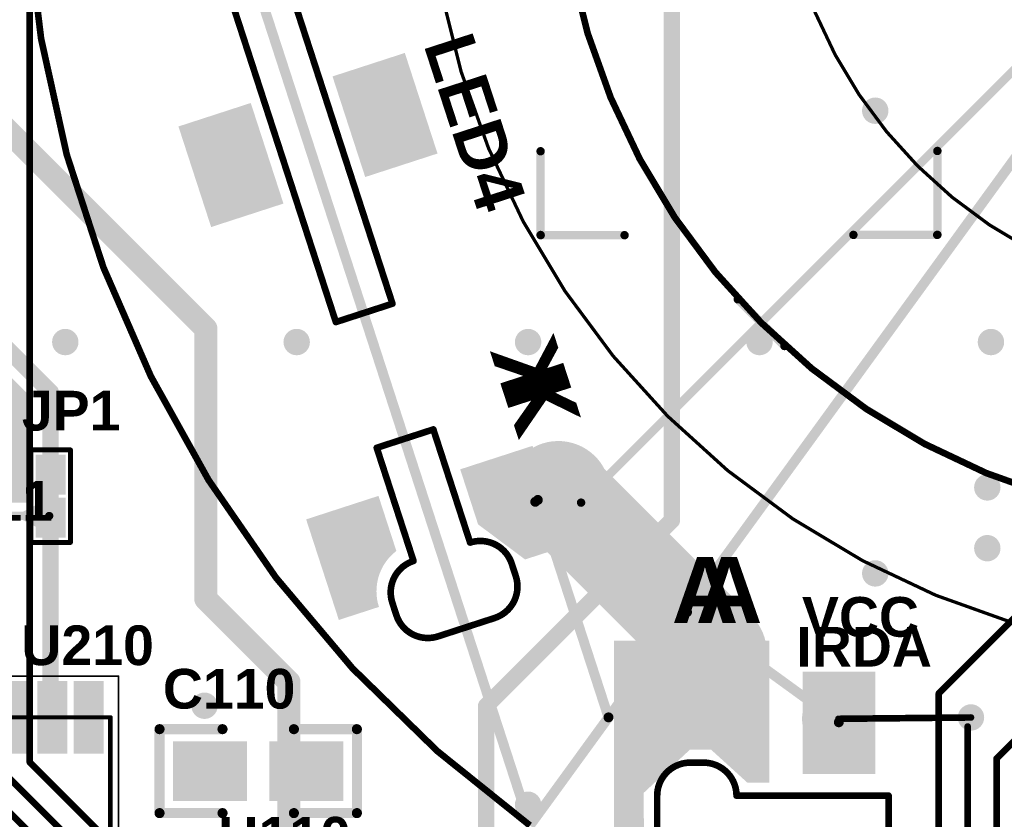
# Model space of a CAD drawing. Header units: inches. Extents: x -60 to 68, y -60 to 60.
# Tile 12 of 78: x -37 to -7, y -30 to -6. Entities that reach past the tile are written whole.
import ezdxf

# ---------------------------------------------------------------- set-up
doc = ezdxf.new("R2010")
doc.units = ezdxf.units.IN
for name, color, linetype in [('Bottom Copper', 5, 'Continuous'), ('Bottom Mask', 6, 'Continuous'), ('Bottom Overlay', 54, 'Continuous'), ('GUIDELINES', 56, 'Continuous'), ('Keep-Out Layer', 6, 'Continuous'), ('Mechanical 13', 56, 'Continuous'), ('Mechanical 15', 56, 'Continuous'), ('Mechanical 2', 216, 'Continuous'), ('Multi-Layer', 9, 'Continuous'), ('Pad Holes', 156, 'Continuous'), ('PENTA', 56, 'Continuous'), ('Top Copper', 1, 'Continuous'), ('Top Mask', 216, 'Continuous'), ('Top Overlay', 2, 'Continuous'), ('Top Paste', 8, 'Continuous'), ('Via Holes', 16, 'Continuous')]:
    doc.layers.add(name, color=color, linetype=linetype)
doc.styles.add('Arial_Bold', font='txt', dxfattribs={"height": 0.2})

# ---------------------------------------------------------------- blocks, each defined once
blk = doc.blocks.new('LED_PR_113_S_____2')
at = {"layer": 'Bottom Copper'}
h = blk.add_hatch(color=5, dxfattribs=at)
edge = h.paths.add_edge_path()
edge.add_arc((25, 0), 1.473, 0, 360)
at = {"layer": 'Bottom Mask'}
h = blk.add_hatch(color=6, dxfattribs=at)
edge = h.paths.add_edge_path()
edge.add_arc((25, 0), 1.575, 0, 360)
at = {"layer": 'Multi-Layer'}
h = blk.add_hatch(color=9, dxfattribs=at)
edge = h.paths.add_edge_path()
edge.add_arc((25, 0), 1.473, 0, 360)
at = {"layer": 'Pad Holes'}
h = blk.add_hatch(color=7, dxfattribs=at)
edge = h.paths.add_edge_path()
edge.add_arc((25, 0), 0.6, 0, 360)
at = {"layer": 'Top Copper'}
h = blk.add_hatch(color=1, dxfattribs=at)
edge = h.paths.add_edge_path()
edge.add_arc((25, 0), 1.473, 0, 360)
for points in [[(10.9, -2.6), (14.1, -2.6), (14.1, -0.3), (10.9, -0.3)], [(10.9, -7.5), (14.1, -7.5), (14.1, -5.2), (10.9, -5.2)]]:
    blk.add_hatch(color=1, dxfattribs=at).paths.add_polyline_path(points)
h = blk.add_hatch(color=1, dxfattribs=at)
edge = h.paths.add_edge_path()
edge.add_line((23.4, -2.6), (25.151, -2.6))
edge.add_arc((26.6, -3.112), 1.536, 89.9998, 160.5288, ccw=False)
edge.add_line((26.6, -1.576), (26.6, -0.3))
edge.add_line((26.6, -0.3), (23.4, -0.3))
edge.add_line((23.4, -0.3), (23.4, -2.6))
h = blk.add_hatch(color=1, dxfattribs=at)
edge = h.paths.add_edge_path()
edge.add_line((23.4, -5.2), (25.151, -5.2))
edge.add_arc((26.6, -4.688), 1.536, 199.4711, 270.0002)
edge.add_line((26.6, -6.224), (26.6, -7.5))
edge.add_line((26.6, -7.5), (23.4, -7.5))
edge.add_line((23.4, -7.5), (23.4, -5.2))
at = {"layer": 'Top Mask'}
h = blk.add_hatch(color=216, dxfattribs=at)
edge = h.paths.add_edge_path()
edge.add_arc((25, 0), 1.575, 0, 360)
for points in [[(10.9, -2.6), (14.1, -2.6), (14.1, -0.3), (10.9, -0.3)], [(10.9, -7.5), (14.1, -7.5), (14.1, -5.2), (10.9, -5.2)]]:
    blk.add_hatch(color=216, dxfattribs=at).paths.add_polyline_path(points)
h = blk.add_hatch(color=216, dxfattribs=at)
edge = h.paths.add_edge_path()
edge.add_line((23.4, -2.6), (25.151, -2.6))
edge.add_arc((26.6, -3.112), 1.536, 89.9998, 160.5288, ccw=False)
edge.add_line((26.6, -1.576), (26.6, -0.3))
edge.add_line((26.6, -0.3), (23.4, -0.3))
edge.add_line((23.4, -0.3), (23.4, -2.6))
h = blk.add_hatch(color=216, dxfattribs=at)
edge = h.paths.add_edge_path()
edge.add_line((23.4, -5.2), (25.151, -5.2))
edge.add_arc((26.6, -4.688), 1.536, 199.4711, 270.0002)
edge.add_line((26.6, -6.224), (26.6, -7.5))
edge.add_line((26.6, -7.5), (23.4, -7.5))
edge.add_line((23.4, -7.5), (23.4, -5.2))
at = {"layer": 'Keep-Out Layer'}
for points in [[(25.6, -3, 0.2, 0.2, -0.414214), (26.6, -2, 0.2, 0.2, 0)], [(26.6, -2, 0.2, 0.2, 0), (26.986, -2, 0.2, 0.2, 0)], [(26.6, -2, 0.2, 0.2, 0), (26.6, -2, 0.2, 0.2, 0)], [(27, -2, 0.2, 0.2, -0.414214), (28, -3, 0.2, 0.2, 0)], [(7, -3, 0.2, 0.2, 0), (18, -3, 0.2, 0.2, 0)], [(18, -4.8, 0.2, 0.2, 0), (18, -3, 0.2, 0.2, 0)], [(22, -3, 0.2, 0.2, 0), (25.6, -3, 0.2, 0.2, 0)], [(22, -4.8, 0.2, 0.2, 0), (22, -3, 0.2, 0.2, 0)], [(25.6, -3, 0.2, 0.2, 0), (25.6, -3, 0.2, 0.2, 0)], [(28, -4.8, 0.2, 0.2, 0), (28, -3, 0.2, 0.2, 0)], [(7, -4.8, 0.2, 0.2, 0), (18, -4.8, 0.2, 0.2, 0)], [(22, -4.8, 0.2, 0.2, 0), (25.6, -4.8, 0.2, 0.2, 0)], [(25.6, -4.8, 0.2, 0.2, 0), (25.6, -4.8, 0.2, 0.2, 0)], [(26.6, -5.8, 0.2, 0.2, -0.414214), (25.6, -4.8, 0.2, 0.2, 0)], [(28, -4.8, 0.2, 0.2, -0.414214), (27, -5.8, 0.2, 0.2, 0)], [(26.6, -5.8, 0.2, 0.2, 0), (26.986, -5.8, 0.2, 0.2, 0)], [(26.6, -5.8, 0.2, 0.2, 0), (26.6, -5.8, 0.2, 0.2, 0)], [(26.986, -5.8, 0.2, 0.2, 0), (27, -5.8, 0.2, 0.2, 0)]]:
    blk.add_lwpolyline(points, format="xyseb", dxfattribs=at)
for points in [[(26.55, -2, 0.1, 0.1, 1), (26.65, -2, 0.1, 0.1, 1)], [(26.55, -2, 0.1, 0.1, 1), (26.65, -2, 0.1, 0.1, 1)], [(26.55, -2, 0.1, 0.1, 1), (26.65, -2, 0.1, 0.1, 1)], [(26.55, -2, 0.1, 0.1, 1), (26.65, -2, 0.1, 0.1, 1)], [(26.936, -2, 0.1, 0.1, 1), (27.036, -2, 0.1, 0.1, 1)], [(26.95, -2, 0.1, 0.1, 1), (27.05, -2, 0.1, 0.1, 1)], [(17.95, -3, 0.1, 0.1, 1), (18.05, -3, 0.1, 0.1, 1)], [(17.95, -3, 0.1, 0.1, 1), (18.05, -3, 0.1, 0.1, 1)], [(21.95, -3, 0.1, 0.1, 1), (22.05, -3, 0.1, 0.1, 1)], [(21.95, -3, 0.1, 0.1, 1), (22.05, -3, 0.1, 0.1, 1)], [(25.55, -3, 0.1, 0.1, 1), (25.65, -3, 0.1, 0.1, 1)], [(25.55, -3, 0.1, 0.1, 1), (25.65, -3, 0.1, 0.1, 1)], [(25.55, -3, 0.1, 0.1, 1), (25.65, -3, 0.1, 0.1, 1)], [(25.55, -3, 0.1, 0.1, 1), (25.65, -3, 0.1, 0.1, 1)], [(27.95, -3, 0.1, 0.1, 1), (28.05, -3, 0.1, 0.1, 1)], [(27.95, -3, 0.1, 0.1, 1), (28.05, -3, 0.1, 0.1, 1)], [(17.95, -4.8, 0.1, 0.1, 1), (18.05, -4.8, 0.1, 0.1, 1)], [(17.95, -4.8, 0.1, 0.1, 1), (18.05, -4.8, 0.1, 0.1, 1)], [(21.95, -4.8, 0.1, 0.1, 1), (22.05, -4.8, 0.1, 0.1, 1)], [(21.95, -4.8, 0.1, 0.1, 1), (22.05, -4.8, 0.1, 0.1, 1)], [(25.55, -4.8, 0.1, 0.1, 1), (25.65, -4.8, 0.1, 0.1, 1)], [(25.55, -4.8, 0.1, 0.1, 1), (25.65, -4.8, 0.1, 0.1, 1)], [(25.55, -4.8, 0.1, 0.1, 1), (25.65, -4.8, 0.1, 0.1, 1)], [(25.55, -4.8, 0.1, 0.1, 1), (25.65, -4.8, 0.1, 0.1, 1)], [(27.95, -4.8, 0.1, 0.1, 1), (28.05, -4.8, 0.1, 0.1, 1)], [(27.95, -4.8, 0.1, 0.1, 1), (28.05, -4.8, 0.1, 0.1, 1)], [(26.55, -5.8, 0.1, 0.1, 1), (26.65, -5.8, 0.1, 0.1, 1)], [(26.55, -5.8, 0.1, 0.1, 1), (26.65, -5.8, 0.1, 0.1, 1)], [(26.55, -5.8, 0.1, 0.1, 1), (26.65, -5.8, 0.1, 0.1, 1)], [(26.55, -5.8, 0.1, 0.1, 1), (26.65, -5.8, 0.1, 0.1, 1)], [(26.936, -5.8, 0.1, 0.1, 1), (27.036, -5.8, 0.1, 0.1, 1)], [(26.936, -5.8, 0.1, 0.1, 1), (27.036, -5.8, 0.1, 0.1, 1)], [(26.95, -5.8, 0.1, 0.1, 1), (27.05, -5.8, 0.1, 0.1, 1)], [(26.95, -5.8, 0.1, 0.1, 1), (27.05, -5.8, 0.1, 0.1, 1)]]:
    blk.add_lwpolyline(points, format="xyseb", close=True, dxfattribs=at)
at = {"layer": 'Bottom Overlay', "style": 'Arial_Bold', "text_generation_flag": 2}
blk.add_text('K', height=2, dxfattribs=at).set_placement((22.271, -0.641))
at = {"layer": 'Top Overlay', "style": 'Arial_Bold'}
blk.add_text('K', height=2, dxfattribs=at).set_placement((21.114, -0.641))
blk = doc.blocks.new('LED_PR_113_M______9')
at = {"layer": 'Bottom Copper'}
h = blk.add_hatch(color=5, dxfattribs=at)
edge = h.paths.add_edge_path()
edge.add_arc((-2.189, -0.007), 1.473, 0, 360)
h = blk.add_hatch(color=5, dxfattribs=at)
edge = h.paths.add_edge_path()
edge.add_arc((1.484, -0.675), 1, 0, 360)
at = {"layer": 'Bottom Mask'}
h = blk.add_hatch(color=6, dxfattribs=at)
edge = h.paths.add_edge_path()
edge.add_arc((-2.189, -0.007), 1.575, 0, 360)
h = blk.add_hatch(color=6, dxfattribs=at)
edge = h.paths.add_edge_path()
edge.add_arc((1.484, -0.675), 1.102, 0, 360)
at = {"layer": 'Multi-Layer'}
h = blk.add_hatch(color=9, dxfattribs=at)
edge = h.paths.add_edge_path()
edge.add_arc((-2.189, -0.007), 1.473, 0, 360)
h = blk.add_hatch(color=9, dxfattribs=at)
edge = h.paths.add_edge_path()
edge.add_arc((1.484, -0.675), 1, 0, 360)
at = {"layer": 'Pad Holes'}
h = blk.add_hatch(color=7, dxfattribs=at)
edge = h.paths.add_edge_path()
edge.add_arc((-2.189, -0.007), 0.6, 0, 360)
h = blk.add_hatch(color=7, dxfattribs=at)
edge = h.paths.add_edge_path()
edge.add_arc((1.484, -0.675), 0.5, 0, 360)
at = {"layer": 'Top Copper'}
h = blk.add_hatch(color=1, dxfattribs=at)
edge = h.paths.add_edge_path()
edge.add_line((-0.609, -5.208), (-1.243, -5.208))
edge.add_arc((-2.343, -5.108), 1.104, 264.7997, 354.8114, ccw=False)
edge.add_line((-2.443, -6.208), (-2.952, -6.208))
edge.add_arc((-2.957, -4.768), 1.44, 180.2021, 270.2023, ccw=False)
edge.add_line((-4.397, -4.773), (-4.408, -2.917))
edge.add_arc((-3.055, -2.961), 1.354, 88.119, 178.1194, ccw=False)
edge.add_line((-3.01, -1.608), (-2.37, -1.608))
edge.add_arc((-2.32, -2.658), 1.051, 2.716, 92.7345, ccw=False)
edge.add_line((-1.27, -2.608), (-0.609, -2.608))
edge.add_line((-0.609, -2.608), (-0.609, 1.692))
edge.add_line((-0.609, 1.692), (-5.309, 1.692))
edge.add_line((-5.309, 1.692), (-5.309, -7.508))
edge.add_line((-5.309, -7.508), (-0.609, -7.508))
edge.add_line((-0.609, -7.508), (-0.609, -5.208))
h = blk.add_hatch(color=1, dxfattribs=at)
edge = h.paths.add_edge_path()
edge.add_arc((-2.189, -0.007), 1.473, 0, 360)
blk.add_hatch(color=1, dxfattribs=at).paths.add_polyline_path([(0.4, -2.349), (2.6, -2.349), (2.6, 0.749), (0.4, 0.749)])
h = blk.add_hatch(color=1, dxfattribs=at)
edge = h.paths.add_edge_path()
edge.add_arc((1.484, -0.675), 1, 0, 360)
at = {"layer": 'Top Mask'}
h = blk.add_hatch(color=216, dxfattribs=at)
edge = h.paths.add_edge_path()
edge.add_line((-0.609, -5.208), (-1.243, -5.208))
edge.add_arc((-2.343, -5.108), 1.104, 264.7997, 354.8114, ccw=False)
edge.add_line((-2.443, -6.208), (-2.952, -6.208))
edge.add_arc((-2.957, -4.768), 1.44, 180.2021, 270.2023, ccw=False)
edge.add_line((-4.397, -4.773), (-4.408, -2.917))
edge.add_arc((-3.055, -2.961), 1.354, 88.119, 178.1194, ccw=False)
edge.add_line((-3.01, -1.608), (-2.37, -1.608))
edge.add_arc((-2.32, -2.658), 1.051, 2.716, 92.7345, ccw=False)
edge.add_line((-1.27, -2.608), (-0.609, -2.608))
edge.add_line((-0.609, -2.608), (-0.609, 1.692))
edge.add_line((-0.609, 1.692), (-5.309, 1.692))
edge.add_line((-5.309, 1.692), (-5.309, -7.508))
edge.add_line((-5.309, -7.508), (-0.609, -7.508))
edge.add_line((-0.609, -7.508), (-0.609, -5.208))
h = blk.add_hatch(color=216, dxfattribs=at)
edge = h.paths.add_edge_path()
edge.add_arc((-2.189, -0.007), 1.575, 0, 360)
blk.add_hatch(color=216, dxfattribs=at).paths.add_polyline_path([(0.4, -2.349), (2.6, -2.349), (2.6, 0.749), (0.4, 0.749)])
h = blk.add_hatch(color=216, dxfattribs=at)
edge = h.paths.add_edge_path()
edge.add_arc((1.484, -0.675), 1.102, 0, 360)
at = {"layer": 'Keep-Out Layer'}
for points in [[(-4, -3, 0.2, 0.2, -0.414214), (-3, -2, 0.2, 0.2, 0)], [(-3, -2, 0.2, 0.2, 0), (-2.6, -2, 0.2, 0.2, 0)], [(-2.6, -2, 0.2, 0.2, -0.414214), (-1.6, -3, 0.2, 0.2, 0)], [(-4, -4.8, 0.2, 0.2, 0), (-4, -3, 0.2, 0.2, 0)], [(-1.6, -3, 0.2, 0.2, 0), (3, -3, 0.2, 0.2, 0)], [(3, -3, 0.2, 0.2, 0), (3, -4.8, 0.2, 0.2, 0)]]:
    blk.add_lwpolyline(points, format="xyseb", dxfattribs=at)
for points in [[(-3.05, -2, 0.1, 0.1, 1), (-2.95, -2, 0.1, 0.1, 1)], [(-3.05, -2, 0.1, 0.1, 1), (-2.95, -2, 0.1, 0.1, 1)], [(-2.65, -2, 0.1, 0.1, 1), (-2.55, -2, 0.1, 0.1, 1)], [(-2.65, -2, 0.1, 0.1, 1), (-2.55, -2, 0.1, 0.1, 1)], [(-4.05, -3, 0.1, 0.1, 1), (-3.95, -3, 0.1, 0.1, 1)], [(-4.05, -3, 0.1, 0.1, 1), (-3.95, -3, 0.1, 0.1, 1)], [(-1.65, -3, 0.1, 0.1, 1), (-1.55, -3, 0.1, 0.1, 1)], [(-1.65, -3, 0.1, 0.1, 1), (-1.55, -3, 0.1, 0.1, 1)], [(2.95, -3, 0.1, 0.1, 1), (3.05, -3, 0.1, 0.1, 1)], [(2.95, -3, 0.1, 0.1, 1), (3.05, -3, 0.1, 0.1, 1)]]:
    blk.add_lwpolyline(points, format="xyseb", close=True, dxfattribs=at)
at = {"layer": 'Bottom Overlay', "style": 'Arial_Bold', "text_generation_flag": 2}
blk.add_text('A', height=2, rotation=360, dxfattribs=at).set_placement((-1.547, 2.222))
at = {"layer": 'Top Overlay', "style": 'Arial_Bold'}
for s, height, p in [('A', 2, (-2.832, 2.222)), ('VCC', 1.2, (0.379, 1.81)), ('IRDA', 1.2, (0.213, 0.905))]:
    blk.add_text(s, height=height, rotation=360, dxfattribs=at).set_placement(p)
blk = doc.blocks.new('UNION_2P_SMALL_46')
at = {"layer": 'Top Copper'}
for points in [[(-1.15, 0.35), (-0.15, 0.35), (-0.15, -0.35), (-1.15, -0.35)], [(0.15, 0.35), (1.15, 0.35), (1.15, -0.35), (0.15, -0.35)]]:
    blk.add_hatch(color=1, dxfattribs=at).paths.add_polyline_path(points)
at = {"layer": 'Top Mask'}
for points in [[(-1.252, 0.452), (-0.048, 0.452), (-0.048, -0.452), (-1.252, -0.452)], [(0.048, 0.452), (1.252, 0.452), (1.252, -0.452), (0.048, -0.452)]]:
    blk.add_hatch(color=216, dxfattribs=at).paths.add_polyline_path(points)
at = {"layer": 'Top Paste'}
for points in [[(-1.15, 0.35), (-0.15, 0.35), (-0.15, -0.35), (-1.15, -0.35)], [(0.15, 0.35), (1.15, 0.35), (1.15, -0.35), (0.15, -0.35)]]:
    blk.add_hatch(color=8, dxfattribs=at).paths.add_polyline_path(points)
at = {"layer": 'Top Overlay'}
for points in [[(1.4, 0.6, 0.15, 0.15, 0), (-1.4, 0.6, 0.15, 0.15, 0)], [(-1.4, -0.6, 0.15, 0.15, 0), (-1.4, 0.6, 0.15, 0.15, 0)], [(1.4, -0.6, 0.15, 0.15, 0), (1.4, 0.6, 0.15, 0.15, 0)], [(1.4, -0.6, 0.15, 0.15, 0), (-1.4, -0.6, 0.15, 0.15, 0)]]:
    blk.add_lwpolyline(points, format="xyseb", dxfattribs=at)
for points in [[(-1.438, 0.6, 0.075, 0.075, 1), (-1.362, 0.6, 0.075, 0.075, 1)], [(-1.438, 0.6, 0.075, 0.075, 1), (-1.362, 0.6, 0.075, 0.075, 1)], [(1.362, 0.6, 0.075, 0.075, 1), (1.438, 0.6, 0.075, 0.075, 1)], [(1.362, 0.6, 0.075, 0.075, 1), (1.438, 0.6, 0.075, 0.075, 1)], [(-1.438, -0.6, 0.075, 0.075, 1), (-1.362, -0.6, 0.075, 0.075, 1)], [(-1.438, -0.6, 0.075, 0.075, 1), (-1.362, -0.6, 0.075, 0.075, 1)], [(1.362, -0.6, 0.075, 0.075, 1), (1.438, -0.6, 0.075, 0.075, 1)], [(1.362, -0.6, 0.075, 0.075, 1), (1.438, -0.6, 0.075, 0.075, 1)]]:
    blk.add_lwpolyline(points, format="xyseb", close=True, dxfattribs=at)
blk = doc.blocks.new('XCVR_SIM28ML_GPS_M______57')
at = {"layer": 'Top Copper'}
for points in [[(-5.85, 4.75), (-3.85, 4.75), (-3.85, 4.05), (-5.85, 4.05)], [(5.85, 4.05), (3.85, 4.05), (3.85, 4.75), (5.85, 4.75)], [(-5.85, 3.65), (-3.85, 3.65), (-3.85, 2.95), (-5.85, 2.95)], [(5.85, 2.95), (3.85, 2.95), (3.85, 3.65), (5.85, 3.65)], [(-5.85, 2.55), (-3.85, 2.55), (-3.85, 1.85), (-5.85, 1.85)], [(5.85, 1.85), (3.85, 1.85), (3.85, 2.55), (5.85, 2.55)], [(-5.85, 1.45), (-3.85, 1.45), (-3.85, 0.75), (-5.85, 0.75)], [(5.85, 0.75), (3.85, 0.75), (3.85, 1.45), (5.85, 1.45)], [(-5.85, 0.35), (-3.85, 0.35), (-3.85, -0.35), (-5.85, -0.35)], [(5.85, -0.35), (3.85, -0.35), (3.85, 0.35), (5.85, 0.35)], [(-5.85, -0.75), (-3.85, -0.75), (-3.85, -1.45), (-5.85, -1.45)], [(5.85, -1.45), (3.85, -1.45), (3.85, -0.75), (5.85, -0.75)], [(-5.85, -1.85), (-3.85, -1.85), (-3.85, -2.55), (-5.85, -2.55)], [(5.85, -2.55), (3.85, -2.55), (3.85, -1.85), (5.85, -1.85)], [(-5.85, -2.95), (-3.85, -2.95), (-3.85, -3.65), (-5.85, -3.65)], [(5.85, -3.65), (3.85, -3.65), (3.85, -2.95), (5.85, -2.95)], [(-5.85, -4.05), (-3.85, -4.05), (-3.85, -4.75), (-5.85, -4.75)], [(5.85, -4.75), (3.85, -4.75), (3.85, -4.05), (5.85, -4.05)]]:
    blk.add_hatch(color=1, dxfattribs=at).paths.add_polyline_path(points)
at = {"layer": 'Top Mask'}
for points in [[(-5.952, 4.852), (-3.748, 4.852), (-3.748, 3.948), (-5.952, 3.948)], [(5.952, 3.948), (3.748, 3.948), (3.748, 4.852), (5.952, 4.852)], [(-5.952, 3.752), (-3.748, 3.752), (-3.748, 2.848), (-5.952, 2.848)], [(5.952, 2.848), (3.748, 2.848), (3.748, 3.752), (5.952, 3.752)], [(-5.952, 2.652), (-3.748, 2.652), (-3.748, 1.748), (-5.952, 1.748)], [(5.952, 1.748), (3.748, 1.748), (3.748, 2.652), (5.952, 2.652)], [(-5.952, 1.552), (-3.748, 1.552), (-3.748, 0.648), (-5.952, 0.648)], [(5.952, 0.648), (3.748, 0.648), (3.748, 1.552), (5.952, 1.552)], [(-5.952, 0.452), (-3.748, 0.452), (-3.748, -0.452), (-5.952, -0.452)], [(5.952, -0.452), (3.748, -0.452), (3.748, 0.452), (5.952, 0.452)], [(-5.952, -0.648), (-3.748, -0.648), (-3.748, -1.552), (-5.952, -1.552)], [(5.952, -1.552), (3.748, -1.552), (3.748, -0.648), (5.952, -0.648)], [(-5.952, -1.748), (-3.748, -1.748), (-3.748, -2.652), (-5.952, -2.652)], [(5.952, -2.652), (3.748, -2.652), (3.748, -1.748), (5.952, -1.748)], [(-5.952, -2.848), (-3.748, -2.848), (-3.748, -3.752), (-5.952, -3.752)], [(5.952, -3.752), (3.748, -3.752), (3.748, -2.848), (5.952, -2.848)], [(-5.952, -3.948), (-3.748, -3.948), (-3.748, -4.852), (-5.952, -4.852)], [(5.952, -4.852), (3.748, -4.852), (3.748, -3.948), (5.952, -3.948)]]:
    blk.add_hatch(color=216, dxfattribs=at).paths.add_polyline_path(points)
at = {"layer": 'Top Paste'}
for points in [[(-5.85, 4.75), (-3.85, 4.75), (-3.85, 4.05), (-5.85, 4.05)], [(5.85, 4.05), (3.85, 4.05), (3.85, 4.75), (5.85, 4.75)], [(-5.85, 3.65), (-3.85, 3.65), (-3.85, 2.95), (-5.85, 2.95)], [(5.85, 2.95), (3.85, 2.95), (3.85, 3.65), (5.85, 3.65)], [(-5.85, 2.55), (-3.85, 2.55), (-3.85, 1.85), (-5.85, 1.85)], [(5.85, 1.85), (3.85, 1.85), (3.85, 2.55), (5.85, 2.55)], [(-5.85, 1.45), (-3.85, 1.45), (-3.85, 0.75), (-5.85, 0.75)], [(5.85, 0.75), (3.85, 0.75), (3.85, 1.45), (5.85, 1.45)], [(-5.85, 0.35), (-3.85, 0.35), (-3.85, -0.35), (-5.85, -0.35)], [(5.85, -0.35), (3.85, -0.35), (3.85, 0.35), (5.85, 0.35)], [(-5.85, -0.75), (-3.85, -0.75), (-3.85, -1.45), (-5.85, -1.45)], [(5.85, -1.45), (3.85, -1.45), (3.85, -0.75), (5.85, -0.75)], [(-5.85, -1.85), (-3.85, -1.85), (-3.85, -2.55), (-5.85, -2.55)], [(5.85, -2.55), (3.85, -2.55), (3.85, -1.85), (5.85, -1.85)], [(-5.85, -2.95), (-3.85, -2.95), (-3.85, -3.65), (-5.85, -3.65)], [(5.85, -3.65), (3.85, -3.65), (3.85, -2.95), (5.85, -2.95)], [(-5.85, -4.05), (-3.85, -4.05), (-3.85, -4.75), (-5.85, -4.75)], [(5.85, -4.75), (3.85, -4.75), (3.85, -4.05), (5.85, -4.05)]]:
    blk.add_hatch(color=8, dxfattribs=at).paths.add_polyline_path(points)
at = {"layer": 'Mechanical 13'}
for points in [[(-4.85, 5.05, 0.127, 0.127, 0), (4.85, 5.05, 0.127, 0.127, 0)], [(-4.85, 5.05, 0.127, 0.127, 0), (-4.85, -5.05, 0.127, 0.127, 0)], [(4.85, 5.05, 0.127, 0.127, 0), (4.85, -5.05, 0.127, 0.127, 0)], [(-4.85, -5.05, 0.127, 0.127, 0), (4.85, -5.05, 0.127, 0.127, 0)]]:
    blk.add_lwpolyline(points, format="xyseb", dxfattribs=at)
for points in [[(-4.882, 5.05, 0.0635, 0.0635, 1), (-4.818, 5.05, 0.0635, 0.0635, 1)], [(-4.882, 5.05, 0.0635, 0.0635, 1), (-4.818, 5.05, 0.0635, 0.0635, 1)], [(4.818, 5.05, 0.0635, 0.0635, 1), (4.882, 5.05, 0.0635, 0.0635, 1)], [(4.818, 5.05, 0.0635, 0.0635, 1), (4.882, 5.05, 0.0635, 0.0635, 1)], [(-6.75, 4.5, 0.2, 0.2, 1), (-6.95, 4.5, 0.2, 0.2, 1)], [(-7, 4.5, 0.1, 0.1, 1), (-6.9, 4.5, 0.1, 0.1, 1)], [(-6.8, 4.5, 0.1, 0.1, 1), (-6.7, 4.5, 0.1, 0.1, 1)], [(-4.882, -5.05, 0.0635, 0.0635, 1), (-4.818, -5.05, 0.0635, 0.0635, 1)], [(-4.882, -5.05, 0.0635, 0.0635, 1), (-4.818, -5.05, 0.0635, 0.0635, 1)], [(4.818, -5.05, 0.0635, 0.0635, 1), (4.882, -5.05, 0.0635, 0.0635, 1)], [(4.818, -5.05, 0.0635, 0.0635, 1), (4.882, -5.05, 0.0635, 0.0635, 1)]]:
    blk.add_lwpolyline(points, format="xyseb", close=True, dxfattribs=at)
at = {"layer": 'Mechanical 15'}
for points in [[(-6.1, 5.3, 0.05, 0.05, 0), (6.1, 5.3, 0.05, 0.05, 0)], [(-6.1, 5.3, 0.05, 0.05, 0), (-6.1, -5.3, 0.05, 0.05, 0)], [(6.1, 5.3, 0.05, 0.05, 0), (6.1, -5.3, 0.05, 0.05, 0)], [(-6.1, -5.3, 0.05, 0.05, 0), (6.1, -5.3, 0.05, 0.05, 0)]]:
    blk.add_lwpolyline(points, format="xyseb", dxfattribs=at)
for points in [[(-6.113, 5.3, 0.025, 0.025, 1), (-6.088, 5.3, 0.025, 0.025, 1)], [(-6.113, 5.3, 0.025, 0.025, 1), (-6.088, 5.3, 0.025, 0.025, 1)], [(6.088, 5.3, 0.025, 0.025, 1), (6.112, 5.3, 0.025, 0.025, 1)], [(6.088, 5.3, 0.025, 0.025, 1), (6.112, 5.3, 0.025, 0.025, 1)], [(-6.113, -5.3, 0.025, 0.025, 1), (-6.088, -5.3, 0.025, 0.025, 1)], [(-6.113, -5.3, 0.025, 0.025, 1), (-6.088, -5.3, 0.025, 0.025, 1)], [(6.088, -5.3, 0.025, 0.025, 1), (6.112, -5.3, 0.025, 0.025, 1)], [(6.088, -5.3, 0.025, 0.025, 1), (6.112, -5.3, 0.025, 0.025, 1)]]:
    blk.add_lwpolyline(points, format="xyseb", close=True, dxfattribs=at)
at = {"layer": 'Top Overlay'}
for points in [[(-4.85, 5.064, 0.127, 0.127, 0), (4.85, 5.064, 0.127, 0.127, 0)], [(-4.85, -5.064, 0.127, 0.127, 0), (4.85, -5.064, 0.127, 0.127, 0)]]:
    blk.add_lwpolyline(points, format="xyseb", dxfattribs=at)
for points in [[(-4.882, 5.064, 0.0635, 0.0635, 1), (-4.818, 5.064, 0.0635, 0.0635, 1)], [(4.818, 5.064, 0.0635, 0.0635, 1), (4.882, 5.064, 0.0635, 0.0635, 1)], [(-6.331, 4.419, 0.5, 0.5, 1), (-6.731, 4.419, 0.5, 0.5, 1)], [(-6.856, 4.419, 0.25, 0.25, 1), (-6.606, 4.419, 0.25, 0.25, 1)], [(-6.456, 4.419, 0.25, 0.25, 1), (-6.206, 4.419, 0.25, 0.25, 1)], [(-4.882, -5.064, 0.0635, 0.0635, 1), (-4.818, -5.064, 0.0635, 0.0635, 1)], [(4.818, -5.064, 0.0635, 0.0635, 1), (4.882, -5.064, 0.0635, 0.0635, 1)]]:
    blk.add_lwpolyline(points, format="xyseb", close=True, dxfattribs=at)
blk = doc.blocks.new('CAPC1206______0805_67')
at = {"layer": 'Top Copper'}
for points in [[(-2.477, 0.8), (-0.699, 0.8), (-0.699, -0.8), (-2.477, -0.8)], [(-1.843, 0.8), (-0.443, 0.8), (-0.443, -0.8), (-1.843, -0.8)], [(0.443, 0.8), (1.843, 0.8), (1.843, -0.8), (0.443, -0.8)], [(0.699, 0.8), (2.477, 0.8), (2.477, -0.8), (0.699, -0.8)]]:
    blk.add_hatch(color=1, dxfattribs=at).paths.add_polyline_path(points)
at = {"layer": 'Top Mask'}
for points in [[(-2.578, 0.902), (-0.597, 0.902), (-0.597, -0.902), (-2.578, -0.902)], [(-1.945, 0.902), (-0.341, 0.902), (-0.341, -0.902), (-1.945, -0.902)], [(0.341, 0.902), (1.945, 0.902), (1.945, -0.902), (0.341, -0.902)], [(0.597, 0.902), (2.578, 0.902), (2.578, -0.902), (0.597, -0.902)]]:
    blk.add_hatch(color=216, dxfattribs=at).paths.add_polyline_path(points)
at = {"layer": 'Top Paste'}
for points in [[(-2.477, 0.8), (-0.699, 0.8), (-0.699, -0.8), (-2.477, -0.8)], [(-1.843, 0.8), (-0.443, 0.8), (-0.443, -0.8), (-1.843, -0.8)], [(0.443, 0.8), (1.843, 0.8), (1.843, -0.8), (0.443, -0.8)], [(0.699, 0.8), (2.477, 0.8), (2.477, -0.8), (0.699, -0.8)]]:
    blk.add_hatch(color=8, dxfattribs=at).paths.add_polyline_path(points)
at = {"layer": 'Top Overlay'}
for points in [[(-2.985, -1.27, 0.305, 0.305, 0), (-2.985, 1.27, 0.305, 0.305, 0)], [(-2.985, 1.27, 0.305, 0.305, 0), (-1.079, 1.27, 0.305, 0.305, 0)], [(1.079, 1.27, 0.305, 0.305, 0), (2.985, 1.27, 0.305, 0.305, 0)], [(2.985, -1.27, 0.305, 0.305, 0), (2.985, 1.27, 0.305, 0.305, 0)], [(-2.985, -1.27, 0.305, 0.305, 0), (-1.079, -1.27, 0.305, 0.305, 0)], [(1.079, -1.27, 0.305, 0.305, 0), (2.985, -1.27, 0.305, 0.305, 0)]]:
    blk.add_lwpolyline(points, format="xyseb", dxfattribs=at)
for points in [[(-3.061, 1.27, 0.152, 0.152, 1), (-2.908, 1.27, 0.152, 0.152, 1)], [(-3.061, 1.27, 0.152, 0.152, 1), (-2.908, 1.27, 0.152, 0.152, 1)], [(-1.156, 1.27, 0.152, 0.152, 1), (-1.003, 1.27, 0.152, 0.152, 1)], [(1.003, 1.27, 0.152, 0.152, 1), (1.156, 1.27, 0.152, 0.152, 1)], [(2.908, 1.27, 0.152, 0.152, 1), (3.061, 1.27, 0.152, 0.152, 1)], [(2.908, 1.27, 0.152, 0.152, 1), (3.061, 1.27, 0.152, 0.152, 1)], [(-3.061, -1.27, 0.152, 0.152, 1), (-2.908, -1.27, 0.152, 0.152, 1)], [(-3.061, -1.27, 0.152, 0.152, 1), (-2.908, -1.27, 0.152, 0.152, 1)], [(-1.156, -1.27, 0.152, 0.152, 1), (-1.003, -1.27, 0.152, 0.152, 1)], [(1.003, -1.27, 0.152, 0.152, 1), (1.156, -1.27, 0.152, 0.152, 1)], [(2.908, -1.27, 0.152, 0.152, 1), (3.061, -1.27, 0.152, 0.152, 1)], [(2.908, -1.27, 0.152, 0.152, 1), (3.061, -1.27, 0.152, 0.152, 1)]]:
    blk.add_lwpolyline(points, format="xyseb", close=True, dxfattribs=at)
blk = doc.blocks.new('ETQ__TRAZABILIDAD_136')
at = {"layer": 'Top Overlay'}
for points in [[(-11, 6, 0.254, 0.254, 0), (-11, 3.462, 0.254, 0.254, 0)], [(-8.46, 6.002, 0.254, 0.254, 0), (-10.995, 6.002, 0.254, 0.254, 0)], [(8.459, 6.007, 0.254, 0.254, 0), (10.997, 6.006, 0.254, 0.254, 0)], [(10.999, 6.001, 0.254, 0.254, 0), (10.999, 3.467, 0.254, 0.254, 0)], [(-10.992, -3.46, 0.254, 0.254, 0), (-10.992, -5.995, 0.254, 0.254, 0)], [(11.004, -3.454, 0.254, 0.254, 0), (11.004, -5.992, 0.254, 0.254, 0)], [(-10.99, -6, 0.254, 0.254, 0), (-8.452, -6, 0.254, 0.254, 0)], [(10.999, -5.994, 0.254, 0.254, 0), (8.464, -5.994, 0.254, 0.254, 0)]]:
    blk.add_lwpolyline(points, format="xyseb", dxfattribs=at)
for points in [[(-11.064, 6, 0.127, 0.127, 1), (-10.937, 6, 0.127, 0.127, 1)], [(-11.058, 6.002, 0.127, 0.127, 1), (-10.931, 6.002, 0.127, 0.127, 1)], [(-8.524, 6.002, 0.127, 0.127, 1), (-8.397, 6.002, 0.127, 0.127, 1)], [(8.395, 6.007, 0.127, 0.127, 1), (8.522, 6.007, 0.127, 0.127, 1)], [(10.933, 6.006, 0.127, 0.127, 1), (11.06, 6.006, 0.127, 0.127, 1)], [(10.935, 6.001, 0.127, 0.127, 1), (11.062, 6.001, 0.127, 0.127, 1)], [(-11.064, 3.462, 0.127, 0.127, 1), (-10.937, 3.462, 0.127, 0.127, 1)], [(10.935, 3.467, 0.127, 0.127, 1), (11.062, 3.467, 0.127, 0.127, 1)], [(-11.055, -3.46, 0.127, 0.127, 1), (-10.928, -3.46, 0.127, 0.127, 1)], [(10.94, -3.454, 0.127, 0.127, 1), (11.067, -3.454, 0.127, 0.127, 1)], [(-11.055, -5.995, 0.127, 0.127, 1), (-10.928, -5.995, 0.127, 0.127, 1)], [(-11.053, -6, 0.127, 0.127, 1), (-10.926, -6, 0.127, 0.127, 1)], [(-8.515, -6, 0.127, 0.127, 1), (-8.388, -6, 0.127, 0.127, 1)], [(8.4, -5.994, 0.127, 0.127, 1), (8.527, -5.994, 0.127, 0.127, 1)], [(10.935, -5.994, 0.127, 0.127, 1), (11.062, -5.994, 0.127, 0.127, 1)], [(10.94, -5.992, 0.127, 0.127, 1), (11.067, -5.992, 0.127, 0.127, 1)]]:
    blk.add_lwpolyline(points, format="xyseb", close=True, dxfattribs=at)

msp = doc.modelspace()

# ---------------------------------------------------------------- hatches: boundary and pattern name
at = {"layer": 'Bottom Copper'}
h = msp.add_hatch(color=5, dxfattribs=at)
edge = h.paths.add_edge_path()
edge.add_arc((-11.398, -8.436), 0.4, 0, 360)
h = msp.add_hatch(color=5, dxfattribs=at)
edge = h.paths.add_edge_path()
edge.add_arc((-35.898, -15.436), 0.4, 0, 360)
h = msp.add_hatch(color=5, dxfattribs=at)
edge = h.paths.add_edge_path()
edge.add_arc((-28.898, -15.436), 0.4, 0, 360)
h = msp.add_hatch(color=5, dxfattribs=at)
edge = h.paths.add_edge_path()
edge.add_arc((-21.898, -15.436), 0.4, 0, 360)
h = msp.add_hatch(color=5, dxfattribs=at)
edge = h.paths.add_edge_path()
edge.add_arc((-14.898, -15.436), 0.4, 0, 360)
h = msp.add_hatch(color=5, dxfattribs=at)
edge = h.paths.add_edge_path()
edge.add_arc((-7.898, -15.436), 0.4, 0, 360)
h = msp.add_hatch(color=5, dxfattribs=at)
edge = h.paths.add_edge_path()
edge.add_arc((-8.008, -19.834), 0.4, 0, 360)
h = msp.add_hatch(color=5, dxfattribs=at)
edge = h.paths.add_edge_path()
edge.add_arc((-8.008, -21.673), 0.4, 0, 360)
h = msp.add_hatch(color=5, dxfattribs=at)
edge = h.paths.add_edge_path()
edge.add_arc((-11.398, -22.436), 0.4, 0, 360)
h = msp.add_hatch(color=5, dxfattribs=at)
edge = h.paths.add_edge_path()
edge.add_arc((-31.686, -26.44), 0.4, 0, 360)
h = msp.add_hatch(color=5, dxfattribs=at)
edge = h.paths.add_edge_path()
edge.add_arc((-8.502, -26.795), 0.4, 0, 360)
h = msp.add_hatch(color=5, dxfattribs=at)
edge = h.paths.add_edge_path()
edge.add_arc((-21.898, -29.436), 0.4, 0, 360)
at = {"layer": 'Top Copper'}
h = msp.add_hatch(color=1, dxfattribs=at)
edge = h.paths.add_edge_path()
edge.add_arc((-11.398, -8.436), 0.4, 0, 360)
h = msp.add_hatch(color=1, dxfattribs=at)
h.paths.add_polyline_path([(-36.873, -17.165), (-36.873, -18.679), (-36.963, -18.679), (-36.963, -20.295), (-40.49, -20.295), (-40.49, -19.919), (-40.867, -19.919), (-40.867, -19.062), (-40.57, -19.062), (-40.57, -17.722), (-43.36, -17.722), (-43.36, -18.015), (-45.351, -18.015), (-45.351, -17.622), (-46.891, -17.622), (-46.891, -17.373), (-46.801, -17.373), (-46.801, -16.073), (-46.801, -15.364), (-46.789, -15.303), (-46.789, -14.476), (-46.692, -14.436), (-46.532, -14.329), (-46.405, -14.397), (-46.405, -15.484), (-45.008, -15.484), (-45.008, -14.087), (-46.095, -14.087), (-46.163, -13.96), (-46.056, -13.8), (-45.974, -13.601), (-42.746, -13.601), (-42.746, -13.762), (-41.206, -13.762), (-41.206, -13.601), (-40.437, -13.601)])
h.paths.add_polyline_path([(-43.357, -14.087), (-44.754, -14.087), (-44.754, -15.484), (-43.357, -15.484)], flags=0)
h.paths.add_polyline_path([(-43.357, -15.738), (-44.754, -15.738), (-44.754, -17.135), (-43.357, -17.135)], flags=0)
h.paths.add_polyline_path([(-45.008, -15.738), (-46.405, -15.738), (-46.405, -17.135), (-45.008, -17.135)], flags=0)
h = msp.add_hatch(color=1, dxfattribs=at)
edge = h.paths.add_edge_path()
edge.add_arc((-35.898, -15.436), 0.4, 0, 360)
h = msp.add_hatch(color=1, dxfattribs=at)
edge = h.paths.add_edge_path()
edge.add_arc((-28.898, -15.436), 0.4, 0, 360)
h = msp.add_hatch(color=1, dxfattribs=at)
edge = h.paths.add_edge_path()
edge.add_arc((-21.898, -15.436), 0.4, 0, 360)
h = msp.add_hatch(color=1, dxfattribs=at)
edge = h.paths.add_edge_path()
edge.add_arc((-14.898, -15.436), 0.4, 0, 360)
h = msp.add_hatch(color=1, dxfattribs=at)
edge = h.paths.add_edge_path()
edge.add_arc((-7.898, -15.436), 0.4, 0, 360)
h = msp.add_hatch(color=1, dxfattribs=at)
edge = h.paths.add_edge_path()
edge.add_arc((-8.008, -19.834), 0.4, 0, 360)
msp.add_hatch(color=1, dxfattribs=at).paths.add_polyline_path([(-36.604, -20.896), (-36.542, -20.834), (-36.542, -20.561), (-36.604, -20.499), (-36.666, -20.305), (-37.044, -20.501), (-37.044, -20.501), (-37.416, -20.693), (-37.421, -20.698), (-37.416, -20.702), (-37.044, -20.894), (-37.044, -20.894), (-36.666, -21.09)])
h = msp.add_hatch(color=1, dxfattribs=at)
edge = h.paths.add_edge_path()
edge.add_arc((-8.008, -21.673), 0.4, 0, 360)
h = msp.add_hatch(color=1, dxfattribs=at)
edge = h.paths.add_edge_path()
edge.add_arc((-11.398, -22.436), 0.4, 0, 360)
h = msp.add_hatch(color=1, dxfattribs=at)
edge = h.paths.add_edge_path()
edge.add_arc((-31.686, -26.44), 0.4, 0, 360)
h = msp.add_hatch(color=1, dxfattribs=at)
edge = h.paths.add_edge_path()
edge.add_arc((-8.502, -26.795), 0.4, 0, 360)
h = msp.add_hatch(color=1, dxfattribs=at)
edge = h.paths.add_edge_path()
edge.add_arc((-21.898, -29.436), 0.4, 0, 360)
at = {"layer": 'Via Holes'}
h = msp.add_hatch(color=7, dxfattribs=at)
edge = h.paths.add_edge_path()
edge.add_arc((-11.398, -8.436), 0.2, 0, 360)
h = msp.add_hatch(color=7, dxfattribs=at)
edge = h.paths.add_edge_path()
edge.add_arc((-35.898, -15.436), 0.2, 0, 360)
h = msp.add_hatch(color=7, dxfattribs=at)
edge = h.paths.add_edge_path()
edge.add_arc((-28.898, -15.436), 0.2, 0, 360)
h = msp.add_hatch(color=7, dxfattribs=at)
edge = h.paths.add_edge_path()
edge.add_arc((-21.898, -15.436), 0.2, 0, 360)
h = msp.add_hatch(color=7, dxfattribs=at)
edge = h.paths.add_edge_path()
edge.add_arc((-14.898, -15.436), 0.2, 0, 360)
h = msp.add_hatch(color=7, dxfattribs=at)
edge = h.paths.add_edge_path()
edge.add_arc((-7.898, -15.436), 0.2, 0, 360)
h = msp.add_hatch(color=7, dxfattribs=at)
edge = h.paths.add_edge_path()
edge.add_arc((-8.008, -19.834), 0.2, 0, 360)
h = msp.add_hatch(color=7, dxfattribs=at)
edge = h.paths.add_edge_path()
edge.add_arc((-8.008, -21.673), 0.2, 0, 360)
h = msp.add_hatch(color=7, dxfattribs=at)
edge = h.paths.add_edge_path()
edge.add_arc((-11.398, -22.436), 0.2, 0, 360)
h = msp.add_hatch(color=7, dxfattribs=at)
edge = h.paths.add_edge_path()
edge.add_arc((-31.686, -26.44), 0.2, 0, 360)
h = msp.add_hatch(color=7, dxfattribs=at)
edge = h.paths.add_edge_path()
edge.add_arc((-8.502, -26.795), 0.2, 0, 360)
h = msp.add_hatch(color=7, dxfattribs=at)
edge = h.paths.add_edge_path()
edge.add_arc((-21.898, -29.436), 0.2, 0, 360)

# ---------------------------------------------------------------- linework, layer by layer
at = {"layer": 'Bottom Copper'}
for points in [[(-36.972, -28.147, 0.2, 0.2, 0), (-36.972, 15.277, 0.2, 0.2, 0)], [(-20.985, -20.005, 3, 3, 0), (-16.183, -24.807, 3, 3, 0)], [(-9.475, -26.068, 0.2, 0.2, 0), (-6.365, -22.957, 0.2, 0.2, 0)], [(-16.183, -26.168, 3, 3, 0), (-16.183, -24.807, 3, 3, 0)], [(-9.475, -45.51, 0.2, 0.2, 0), (-9.475, -26.068, 0.2, 0.2, 0)], [(-8.602, -45.825, 0.2, 0.2, 0), (-8.602, -27.068, 0.2, 0.2, 0)], [(-7.728, -28.036, 0.2, 0.2, 0), (-6.855, -27.163, 0.2, 0.2, 0)], [(-7.728, -46.141, 0.2, 0.2, 0), (-7.728, -28.036, 0.2, 0.2, 0)], [(-36.972, -28.147, 0.2, 0.2, 0), (-24.063, -41.055, 0.2, 0.2, 0)], [(-37.705, -28.517, 0.2, 0.2, 0), (-24.292, -41.931, 0.2, 0.2, 0)], [(-38.513, -28.733, 0.2, 0.2, 0), (-21.896, -45.35, 0.2, 0.2, 0)]]:
    msp.add_lwpolyline(points, format="xyseb", dxfattribs=at)
for points in [[(-21.735, -20.005, 1.5, 1.5, 1), (-20.235, -20.005, 1.5, 1.5, 1)], [(-16.933, -24.807, 1.5, 1.5, 1), (-15.433, -24.807, 1.5, 1.5, 1)], [(-16.933, -24.807, 1.5, 1.5, 1), (-15.433, -24.807, 1.5, 1.5, 1)], [(-16.933, -26.168, 1.5, 1.5, 1), (-15.433, -26.168, 1.5, 1.5, 1)], [(-9.525, -26.068, 0.1, 0.1, 1), (-9.425, -26.068, 0.1, 0.1, 1)], [(-9.525, -26.068, 0.1, 0.1, 1), (-9.425, -26.068, 0.1, 0.1, 1)], [(-8.652, -27.068, 0.1, 0.1, 1), (-8.552, -27.068, 0.1, 0.1, 1)], [(-7.778, -28.036, 0.1, 0.1, 1), (-7.678, -28.036, 0.1, 0.1, 1)], [(-7.778, -28.036, 0.1, 0.1, 1), (-7.678, -28.036, 0.1, 0.1, 1)], [(-37.022, -28.147, 0.1, 0.1, 1), (-36.922, -28.147, 0.1, 0.1, 1)], [(-37.022, -28.147, 0.1, 0.1, 1), (-36.922, -28.147, 0.1, 0.1, 1)]]:
    msp.add_lwpolyline(points, format="xyseb", close=True, dxfattribs=at)
at = {"layer": 'GUIDELINES'}
for points in [[(25, 0, 0.1, 0.1, 1), (-25, 0, 0.1, 0.1, 1)], [(21, 0, 0.1, 0.1, 1), (-21, 0, 0.1, 0.1, 1)], [(14.3, 0, 0.1, 0.1, 1), (-14.3, 0, 0.1, 0.1, 1)], [(-15.62, -14.142, 0.127, 0.127, 1), (-15.493, -14.142, 0.127, 0.127, 1)], [(-14.206, -15.556, 0.127, 0.127, 1), (-14.079, -15.556, 0.127, 0.127, 1)], [(-20.359, -20.295, 0.127, 0.127, 1), (-20.232, -20.295, 0.127, 0.127, 1)]]:
    msp.add_lwpolyline(points, format="xyseb", close=True, dxfattribs=at)
for points in [[(-20.295, -20.295, 0.254, 0.254, 0), (0, 0, 0.254, 0.254, 0)], [(-15.556, -14.142, 0.254, 0.254, 0), (-14.142, -15.556, 0.254, 0.254, 0)]]:
    msp.add_lwpolyline(points, format="xyseb", dxfattribs=at)
at = {"layer": 'Mechanical 2'}
msp.add_lwpolyline([(21, 0, 0.2, 0.2, 1), (-21, 0, 0.2, 0.2, 1)], format="xyseb", close=True, dxfattribs=at)
at = {"layer": 'PENTA'}
for points in [[(-35.341, 11.483, 0.3, 0.3, 0), (-21.843, -30.062, 0.3, 0.3, 0)], [(-21.842, -30.063, 0.2, 0.2, -0.32492), (-35.341, 11.483, 0.2, 0.2, 0)], [(-21.842, -30.063, 0.3, 0.3, 0), (0, 0, 0.3, 0.3, 0)], [(-21.682, -20.27, 0.3, 0.3, 0), (-17.091, -23.606, 0.3, 0.3, 0)], [(-21.604, -20.213, 0.3, 0.3, 0), (-19.466, -26.792, 0.3, 0.3, 0)], [(-17.091, -23.606, 0.3, 0.3, 0), (-12.5, -26.941, 0.3, 0.3, 0)]]:
    msp.add_lwpolyline(points, format="xyseb", dxfattribs=at)
for points in [[(-21.757, -20.27, 0.15, 0.15, 1), (-21.607, -20.27, 0.15, 0.15, 1)], [(-21.679, -20.213, 0.15, 0.15, 1), (-21.529, -20.213, 0.15, 0.15, 1)], [(-17.166, -23.606, 0.15, 0.15, 1), (-17.016, -23.606, 0.15, 0.15, 1)], [(-17.166, -23.606, 0.15, 0.15, 1), (-17.016, -23.606, 0.15, 0.15, 1)], [(-19.541, -26.792, 0.15, 0.15, 1), (-19.391, -26.792, 0.15, 0.15, 1)], [(-12.575, -26.941, 0.15, 0.15, 1), (-12.425, -26.941, 0.15, 0.15, 1)]]:
    msp.add_lwpolyline(points, format="xyseb", close=True, dxfattribs=at)
at = {"layer": 'Top Copper'}
for points in [[(-17.551, -20.833, 0.5, 0.5, 0), (-17.551, -2.033, 0.5, 0.5, 0)], [(-37.812, -8.866, 0.7, 0.7, 0), (-31.646, -15.032, 0.7, 0.7, 0)], [(-40.217, -13.071, 0.5, 0.5, 0), (-36.343, -16.945, 0.5, 0.5, 0)], [(-31.646, -23.208, 0.7, 0.7, 0), (-31.646, -15.032, 0.7, 0.7, 0)], [(-36.343, -19.449, 0.5, 0.5, 0), (-36.343, -16.945, 0.5, 0.5, 0)], [(-36.396, -19.502, 0.5, 0.5, 0), (-36.343, -19.449, 0.5, 0.5, 0)], [(-36.343, -20.696, 0.5, 0.5, 0), (-36.343, -19.502, 0.5, 0.5, 0)], [(-36.396, -20.696, 0.5, 0.5, 0), (-36.343, -20.749, 0.5, 0.5, 0)], [(-36.343, -26.739, 0.5, 0.5, 0), (-36.343, -20.749, 0.5, 0.5, 0)], [(-40.869, -20.698, 0.25, 0.25, 0), (-36.384, -20.698, 0.25, 0.25, 0)], [(-23.166, -26.448, 0.5, 0.5, 0), (-17.551, -20.833, 0.5, 0.5, 0)], [(-31.646, -23.208, 0.7, 0.7, 0), (-29.135, -25.719, 0.7, 0.7, 0)], [(-29.135, -28.419, 0.7, 0.7, 0), (-29.135, -25.719, 0.7, 0.7, 0)], [(-23.166, -34.967, 0.5, 0.5, 0), (-23.166, -26.448, 0.5, 0.5, 0)], [(-36.343, -26.739, 0.5, 0.5, 0), (-36.29, -26.792, 0.5, 0.5, 0)], [(-12.51, -26.836, 0.2, 0.2, 0), (-8.502, -26.795, 0.2, 0.2, 0)], [(-29.135, -32.015, 0.7, 0.7, 0), (-29.135, -28.419, 0.7, 0.7, 0)]]:
    msp.add_lwpolyline(points, format="xyseb", dxfattribs=at)
for points in [[(-31.821, -15.032, 0.35, 0.35, 1), (-31.471, -15.032, 0.35, 0.35, 1)], [(-31.821, -15.032, 0.35, 0.35, 1), (-31.471, -15.032, 0.35, 0.35, 1)], [(-36.468, -16.945, 0.25, 0.25, 1), (-36.218, -16.945, 0.25, 0.25, 1)], [(-36.468, -16.945, 0.25, 0.25, 1), (-36.218, -16.945, 0.25, 0.25, 1)], [(-36.521, -19.502, 0.25, 0.25, 1), (-36.271, -19.502, 0.25, 0.25, 1)], [(-36.468, -19.449, 0.25, 0.25, 1), (-36.218, -19.449, 0.25, 0.25, 1)], [(-36.468, -19.449, 0.25, 0.25, 1), (-36.218, -19.449, 0.25, 0.25, 1)], [(-36.468, -19.502, 0.25, 0.25, 1), (-36.218, -19.502, 0.25, 0.25, 1)], [(-36.521, -20.696, 0.25, 0.25, 1), (-36.271, -20.696, 0.25, 0.25, 1)], [(-36.468, -20.696, 0.25, 0.25, 1), (-36.218, -20.696, 0.25, 0.25, 1)], [(-36.468, -20.749, 0.25, 0.25, 1), (-36.218, -20.749, 0.25, 0.25, 1)], [(-36.468, -20.749, 0.25, 0.25, 1), (-36.218, -20.749, 0.25, 0.25, 1)], [(-36.447, -20.698, 0.125, 0.125, 1), (-36.322, -20.698, 0.125, 0.125, 1)], [(-17.676, -20.833, 0.25, 0.25, 1), (-17.426, -20.833, 0.25, 0.25, 1)], [(-17.676, -20.833, 0.25, 0.25, 1), (-17.426, -20.833, 0.25, 0.25, 1)], [(-31.821, -23.208, 0.35, 0.35, 1), (-31.471, -23.208, 0.35, 0.35, 1)], [(-31.821, -23.208, 0.35, 0.35, 1), (-31.471, -23.208, 0.35, 0.35, 1)], [(-29.31, -25.719, 0.35, 0.35, 1), (-28.96, -25.719, 0.35, 0.35, 1)], [(-29.31, -25.719, 0.35, 0.35, 1), (-28.96, -25.719, 0.35, 0.35, 1)], [(-23.291, -26.448, 0.25, 0.25, 1), (-23.041, -26.448, 0.25, 0.25, 1)], [(-23.291, -26.448, 0.25, 0.25, 1), (-23.041, -26.448, 0.25, 0.25, 1)], [(-36.468, -26.739, 0.25, 0.25, 1), (-36.218, -26.739, 0.25, 0.25, 1)], [(-36.468, -26.739, 0.25, 0.25, 1), (-36.218, -26.739, 0.25, 0.25, 1)], [(-36.415, -26.792, 0.25, 0.25, 1), (-36.165, -26.792, 0.25, 0.25, 1)], [(-12.56, -26.836, 0.1, 0.1, 1), (-12.46, -26.836, 0.1, 0.1, 1)], [(-8.552, -26.795, 0.1, 0.1, 1), (-8.452, -26.795, 0.1, 0.1, 1)], [(-29.31, -28.419, 0.35, 0.35, 1), (-28.96, -28.419, 0.35, 0.35, 1)], [(-29.31, -28.419, 0.35, 0.35, 1), (-28.96, -28.419, 0.35, 0.35, 1)]]:
    msp.add_lwpolyline(points, format="xyseb", close=True, dxfattribs=at)

# ---------------------------------------------------------------- block references
for name, p, rotation in [('ETQ__TRAZABILIDAD_136', (-15.518, -1.202), 90), ('LED_PR_113_S_____2', (-28.71, 3.771), 288), ('UNION_2P_SMALL_46', (-36.343, -20.099), 270), ('XCVR_SIM28ML_GPS_M______57', (-39.59, -31.642), 90)]:
    msp.add_blockref(name, p, dxfattribs=dict(rotation=rotation))
for name, p in [('LED_PR_113_M______9', (-13.994, -26.161)), ('CAPC1206______0805_67', (-30.062, -28.419))]:
    msp.add_blockref(name, p)

# ---------------------------------------------------------------- texts
at = {"layer": 'Top Overlay', "style": 'Arial_Bold'}
msp.add_text('LED4', height=1.524, rotation=288, dxfattribs=at).set_placement((-25.068, -6.432))
for s, p in [('JP1', (-37.212, -18.111)), ('U211', (-40.28, -20.845)), ('U210', (-37.225, -25.211)), ('C110', (-32.945, -26.526)), ('U110', (-31.267, -31.004))]:
    msp.add_text(s, height=1.2, dxfattribs=at).set_placement(p)

doc.saveas('drawing.dxf')
